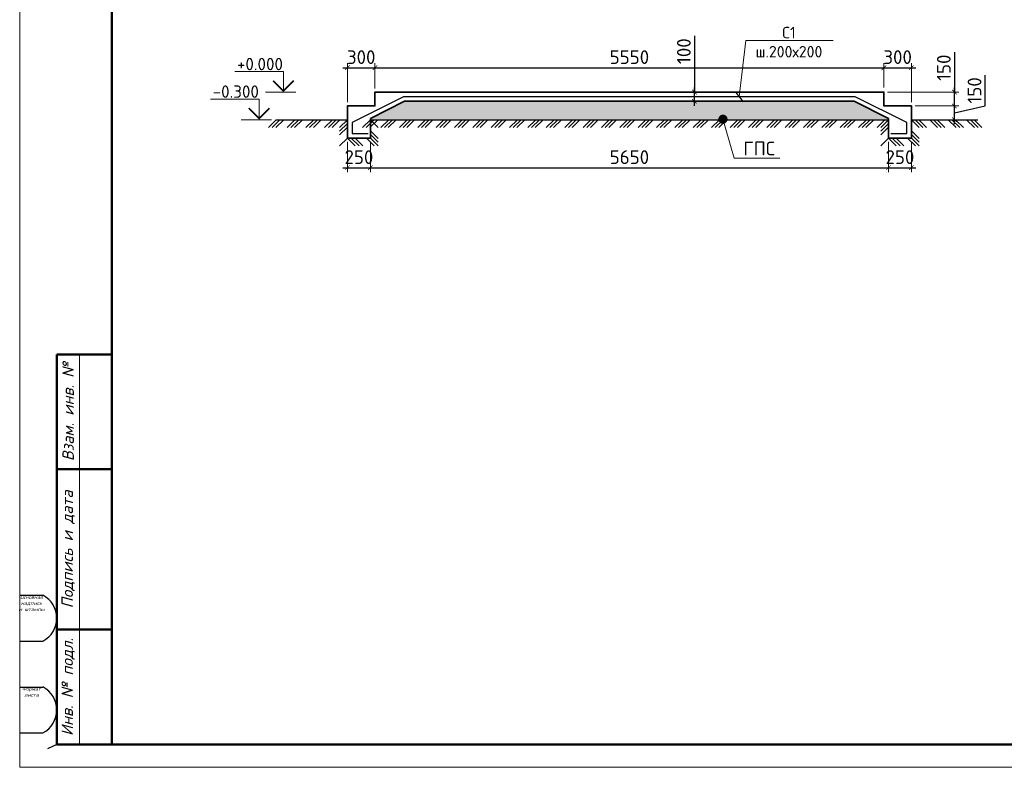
# Model space of a CAD drawing. Header units: millimetres. Extents: x 2842173 to 10151342, y -218675 to 375325.
# Tile 1 of 107: x 2928478 to 2949954, y -218675 to -202381. Entities that reach past the tile are written whole.
import ezdxf
from ezdxf import colors
from ezdxf.entities.mleader import LeaderData, LeaderLine
from ezdxf.math import Vec2, Vec3

# ---------------------------------------------------------------- set-up
doc = ezdxf.new("R2010")
doc.units = ezdxf.units.MM
doc.layers.get('Defpoints').update_dxf_attribs({"color": 255})
doc.layers.add('.', color=7, linetype='Continuous', lineweight=15)
doc.layers.add('0_Текст', color=175, linetype='Continuous', lineweight=20)
doc.layers.add('CS_UNPLOTTED', color=171, linetype='Continuous', plot=False)
doc.layers.add('osi', color=1, linetype='Continuous')
doc.styles.add('ISO_1.0', font='isocpeui.ttf')
doc.styles.add('ГОСТ300', font='isocpeur.ttf')
doc.dimstyles.new('ГОСТ 50', dxfattribs={"dimtxt": 300, "dimasz": 100, "dimexe": 100, "dimexo": 80, "dimgap": 80, "dimtad": 1, "dimdec": 0, "dimlfac": 0.5, "dimtxsty": 'ГОСТ300', "dimblk": 'ARCHTICK', "dimcen": 50, "dimdle": 100, "dimadec": 0, "dimazin": 0, "dimtfac": 1, "dimtdec": 0, "dimtmove": 0, "dimatfit": 3, "dimldrblk": 'ARCHTICK', "dimfxl": 1, "dimlwe": 9, "dimarcsym": 0})

# ---------------------------------------------------------------- blocks, each defined once
blk = doc.blocks.new('*U20')
at = {"lineweight": 9}
for p, q in [((-20, -5), (-20, 292)), ((400, -5), (-20, -5))]:
    blk.add_line(p, q, dxfattribs=at)
at = {"lineweight": 50}
for p, q in [((0, 0), (0, 287)), ((0, 85), (-12, 85)), ((-12, 0), (-12, 85)), ((0, 60), (-12, 60)), ((0, 25), (-12, 25)), ((0, 0), (-12, 0)), ((395, 0), (0, 0))]:
    blk.add_line(p, q, dxfattribs=at)
at = {"lineweight": 20}
blk.add_line((-7, 85), (-7, 0), dxfattribs=at)
at = {"layer": 'CS_UNPLOTTED'}
for p, q in [((-20, 32.5), (-15, 32.5)), ((-20, 22.5), (-15, 22.5)), ((-20, 12.5), (-15, 12.5)), ((-20, 2.5), (-15, 2.5)), ((-12, 0), (-14, -1))]:
    blk.add_line(p, q, dxfattribs=at)
for centre in [(-17.66, 27.5), (-17.66, 7.5)]:
    blk.add_arc(centre, 5.67, 298.0574, 61.9426, dxfattribs=at)
at = {"layer": '0_Текст', "char_height": 2.5, "attachment_point": 5, "rotation": 90, "style": 'ISO_1.0'}
for s, insert, width in [('Взам. инв. №', (-9.5, 72.5), 25), ('Подпись и дата', (-9.5, 42.5), 35), ('Инв. № подл.', (-9.5, 12.5), 25)]:
    blk.add_mtext(s, dxfattribs=dict(at, insert=insert, width=width))
at = {"layer": 'CS_UNPLOTTED', "char_height": 0.8, "width": 5, "attachment_point": 2, "style": 'ISO_1.0'}
for s, insert in [('Основная надпись \\Pи штампы', (-17.5, 32.5)), ('Формат листа', (-17.5, 12.5))]:
    blk.add_mtext(s, dxfattribs=dict(at, insert=insert))
blk = doc.blocks.new('_ArchTick')
at = {"color": 0, "linetype": 'ByBlock', "const_width": 0.15}
blk.add_lwpolyline([(-0.5, -0.5), (0.5, 0.5)], dxfattribs=at)
blk = doc.blocks.new('*D586')
at = {"color": 0, "lineweight": 9, "transparency": 16777216}
for p, q in [((2935627, -205040), (2935627, -205707)), ((2936127, -205040), (2936127, -205707))]:
    blk.add_line(p, q, dxfattribs=at)
at = {"color": 0, "lineweight": -2, "transparency": 16777216}
blk.add_line((2935527, -205607), (2936227, -205607), dxfattribs=at)
at = {"layer": 'Defpoints', "color": 0, "transparency": 16777216}
for p in [(2935627, -204960), (2936127, -204960), (2936127, -205607)]:
    blk.add_point(p, dxfattribs=at)
at = {"color": 0, "lineweight": -2, "transparency": 16777216, "xscale": 100, "yscale": 100, "zscale": 100, "rotation": 180}
blk.add_blockref('_ArchTick', (2935627, -205607), dxfattribs=at)
at = {"color": 0, "lineweight": -2, "transparency": 16777216, "xscale": 100, "yscale": 100, "zscale": 100}
blk.add_blockref('_ArchTick', (2936127, -205607), dxfattribs=at)
at = {"color": 0, "transparency": 16777216, "insert": (2935877, -205377), "char_height": 300, "attachment_point": 5, "style": 'ГОСТ300'}
blk.add_mtext('250', dxfattribs=at)
blk = doc.blocks.new('*D587')
at = {"color": 0, "lineweight": 9, "transparency": 16777216}
for p, q in [((2936127, -205040), (2936127, -205707)), ((2947427, -205040), (2947427, -205707))]:
    blk.add_line(p, q, dxfattribs=at)
at = {"color": 0, "lineweight": -2, "transparency": 16777216}
blk.add_line((2936027, -205607), (2947527, -205607), dxfattribs=at)
at = {"layer": 'Defpoints', "color": 0, "transparency": 16777216}
for p in [(2936127, -204960), (2947427, -204960), (2947427, -205607)]:
    blk.add_point(p, dxfattribs=at)
at = {"color": 0, "lineweight": -2, "transparency": 16777216, "xscale": 100, "yscale": 100, "zscale": 100, "rotation": 180}
blk.add_blockref('_ArchTick', (2936127, -205607), dxfattribs=at)
at = {"color": 0, "lineweight": -2, "transparency": 16777216, "xscale": 100, "yscale": 100, "zscale": 100}
blk.add_blockref('_ArchTick', (2947427, -205607), dxfattribs=at)
at = {"color": 0, "transparency": 16777216, "insert": (2941777, -205377), "char_height": 300, "attachment_point": 5, "style": 'ГОСТ300'}
blk.add_mtext('5650', dxfattribs=at)
blk = doc.blocks.new('*D588')
at = {"color": 0, "lineweight": 9, "transparency": 16777216}
for p, q in [((2947427, -205040), (2947427, -205707)), ((2947927, -205040), (2947927, -205707))]:
    blk.add_line(p, q, dxfattribs=at)
at = {"color": 0, "lineweight": -2, "transparency": 16777216}
blk.add_line((2947327, -205607), (2948027, -205607), dxfattribs=at)
at = {"layer": 'Defpoints', "color": 0, "transparency": 16777216}
for p in [(2947427, -204960), (2947927, -204960), (2947927, -205607)]:
    blk.add_point(p, dxfattribs=at)
at = {"color": 0, "lineweight": -2, "transparency": 16777216, "xscale": 100, "yscale": 100, "zscale": 100, "rotation": 180}
blk.add_blockref('_ArchTick', (2947427, -205607), dxfattribs=at)
at = {"color": 0, "lineweight": -2, "transparency": 16777216, "xscale": 100, "yscale": 100, "zscale": 100}
blk.add_blockref('_ArchTick', (2947927, -205607), dxfattribs=at)
at = {"color": 0, "transparency": 16777216, "insert": (2947677, -205377), "char_height": 300, "attachment_point": 5, "style": 'ГОСТ300'}
blk.add_mtext('250', dxfattribs=at)
blk = doc.blocks.new('*D589')
at = {"color": 0, "lineweight": 9, "transparency": 16777216}
for p, q in [((2935627, -204180), (2935627, -203327)), ((2936227, -203880), (2936227, -203327))]:
    blk.add_line(p, q, dxfattribs=at)
at = {"color": 0, "lineweight": -2, "transparency": 16777216}
blk.add_line((2935527, -203427), (2936327, -203427), dxfattribs=at)
at = {"layer": 'Defpoints', "color": 0, "transparency": 16777216}
for p in [(2936227, -203427), (2936227, -203960), (2935627, -204260)]:
    blk.add_point(p, dxfattribs=at)
at = {"color": 0, "lineweight": -2, "transparency": 16777216, "xscale": 100, "yscale": 100, "zscale": 100, "rotation": 180}
blk.add_blockref('_ArchTick', (2935627, -203427), dxfattribs=at)
at = {"color": 0, "lineweight": -2, "transparency": 16777216, "xscale": 100, "yscale": 100, "zscale": 100}
blk.add_blockref('_ArchTick', (2936227, -203427), dxfattribs=at)
at = {"color": 0, "transparency": 16777216, "insert": (2935927, -203197), "char_height": 300, "attachment_point": 5, "style": 'ГОСТ300'}
blk.add_mtext('300', dxfattribs=at)
blk = doc.blocks.new('*D590')
at = {"color": 0, "lineweight": 9, "transparency": 16777216}
for p, q in [((2936227, -203880), (2936227, -203327)), ((2947327, -203857), (2947327, -203327))]:
    blk.add_line(p, q, dxfattribs=at)
at = {"color": 0, "lineweight": -2, "transparency": 16777216}
blk.add_line((2936127, -203427), (2947427, -203427), dxfattribs=at)
at = {"layer": 'Defpoints', "color": 0, "transparency": 16777216}
for p in [(2947327, -203427), (2936227, -203960), (2947327, -203937)]:
    blk.add_point(p, dxfattribs=at)
at = {"color": 0, "lineweight": -2, "transparency": 16777216, "xscale": 100, "yscale": 100, "zscale": 100, "rotation": 180}
blk.add_blockref('_ArchTick', (2936227, -203427), dxfattribs=at)
at = {"color": 0, "lineweight": -2, "transparency": 16777216, "xscale": 100, "yscale": 100, "zscale": 100}
blk.add_blockref('_ArchTick', (2947327, -203427), dxfattribs=at)
at = {"color": 0, "transparency": 16777216, "insert": (2941777, -203197), "char_height": 300, "attachment_point": 5, "style": 'ГОСТ300'}
blk.add_mtext('5550', dxfattribs=at)
blk = doc.blocks.new('*D591')
at = {"color": 0, "lineweight": 9, "transparency": 16777216}
for p, q in [((2947327, -203857), (2947327, -203327)), ((2947927, -204180), (2947927, -203327))]:
    blk.add_line(p, q, dxfattribs=at)
at = {"color": 0, "lineweight": -2, "transparency": 16777216}
blk.add_line((2947227, -203427), (2948027, -203427), dxfattribs=at)
at = {"layer": 'Defpoints', "color": 0, "transparency": 16777216}
for p in [(2947927, -203427), (2947327, -203937), (2947927, -204260)]:
    blk.add_point(p, dxfattribs=at)
at = {"color": 0, "lineweight": -2, "transparency": 16777216, "xscale": 100, "yscale": 100, "zscale": 100, "rotation": 180}
blk.add_blockref('_ArchTick', (2947327, -203427), dxfattribs=at)
at = {"color": 0, "lineweight": -2, "transparency": 16777216, "xscale": 100, "yscale": 100, "zscale": 100}
blk.add_blockref('_ArchTick', (2947927, -203427), dxfattribs=at)
at = {"color": 0, "transparency": 16777216, "insert": (2947627, -203197), "char_height": 300, "attachment_point": 5, "style": 'ГОСТ300'}
blk.add_mtext('300', dxfattribs=at)
blk = doc.blocks.new('*D592')
at = {"color": 0, "lineweight": -2, "transparency": 16777216}
for p, q in [((2949534, -204257), (2949534, -203587)), ((2948864, -204660), (2948864, -204160)), ((2948864, -204410), (2949534, -204257))]:
    blk.add_line(p, q, dxfattribs=at)
at = {"color": 0, "lineweight": 9, "transparency": 16777216}
for p, q in [((2948007, -204260), (2948964, -204260)), ((2948007, -204560), (2948964, -204560))]:
    blk.add_line(p, q, dxfattribs=at)
at = {"layer": 'Defpoints', "color": 0, "transparency": 16777216}
for p in [(2947927, -204260), (2948864, -204260), (2947927, -204560)]:
    blk.add_point(p, dxfattribs=at)
at = {"color": 0, "lineweight": -2, "transparency": 16777216, "xscale": 100, "yscale": 100, "zscale": 100}
for p, rotation in [((2948864, -204260), 90), ((2948864, -204560), 270)]:
    blk.add_blockref('_ArchTick', p, dxfattribs=dict(at, rotation=rotation))
at = {"color": 0, "transparency": 16777216, "insert": (2949304, -203922), "char_height": 300, "attachment_point": 5, "rotation": 90, "style": 'ГОСТ300'}
blk.add_mtext('150', dxfattribs=at)
blk = doc.blocks.new('*D593')
at = {"color": 0, "lineweight": -2, "transparency": 16777216}
for p, q in [((2948864, -203092), (2948864, -203960)), ((2948864, -204360), (2948864, -203860))]:
    blk.add_line(p, q, dxfattribs=at)
at = {"color": 0, "lineweight": 9, "transparency": 16777216}
for p, q in [((2947407, -203960), (2948964, -203960)), ((2948007, -204260), (2948964, -204260))]:
    blk.add_line(p, q, dxfattribs=at)
at = {"layer": 'Defpoints', "color": 0, "transparency": 16777216}
for p in [(2947327, -203960), (2948864, -203960), (2947927, -204260)]:
    blk.add_point(p, dxfattribs=at)
at = {"color": 0, "lineweight": -2, "transparency": 16777216, "xscale": 100, "yscale": 100, "zscale": 100}
for p, rotation in [((2948864, -203960), 90), ((2948864, -204260), 270)]:
    blk.add_blockref('_ArchTick', p, dxfattribs=dict(at, rotation=rotation))
at = {"color": 0, "transparency": 16777216, "insert": (2948634, -203427), "char_height": 300, "attachment_point": 5, "rotation": 90, "style": 'ГОСТ300'}
blk.add_mtext('150', dxfattribs=at)
blk = doc.blocks.new('*U594')
at = {"color": 0, "lineweight": -2}
for p, q in [((0, 0), (-170, -170)), ((82, 0), (-88, -170)), ((163, 0), (-6, -170)), ((409, 0), (239, -170)), ((490, 0), (321, -170)), ((572, 0), (402, -170)), ((817, 0), (648, -170)), ((899, 0), (729, -170)), ((981, 0), (811, -170)), ((1226, 0), (1056, -170)), ((1308, 0), (1138, -170)), ((1390, 0), (1220, -170))]:
    blk.add_line(p, q, dxfattribs=at)
blk = doc.blocks.new('*U595')
at = {"color": 0, "lineweight": -2}
for p, q in [((0, 0), (-170, -170)), ((0, -80), (-170, -250)), ((0, -160), (-170, -330)), ((0, -400), (-170, -570))]:
    blk.add_line(p, q, dxfattribs=at)
blk = doc.blocks.new('*U596')
at = {"color": 0, "lineweight": -2}
for p, q in [((0, 0), (170, -170)), ((83, 0), (253, -170)), ((167, 0), (336, -170)), ((417, 0), (586, -170)), ((500, 0), (670, -170))]:
    blk.add_line(p, q, dxfattribs=at)
blk = doc.blocks.new('*U597')
at = {"color": 0, "lineweight": -2}
for p, q in [((0, 400), (170, 230)), ((0, 160), (170, -10)), ((0, 80), (170, -90)), ((0, 0), (170, -170))]:
    blk.add_line(p, q, dxfattribs=at)
blk = doc.blocks.new('*U598')
at = {"color": 0, "lineweight": -2}
for p, q in [((0, 0), (-170, -170)), ((80, 0), (-90, -170)), ((160, 0), (-9, -170)), ((401, 0), (231, -170)), ((481, 0), (311, -170)), ((561, 0), (391, -170)), ((801, 0), (632, -170)), ((882, 0), (712, -170)), ((962, 0), (792, -170)), ((1202, 0), (1032, -170)), ((1282, 0), (1113, -170)), ((1362, 0), (1193, -170)), ((1603, 0), (1433, -170)), ((1683, 0), (1513, -170)), ((1763, 0), (1593, -170)), ((2004, 0), (1834, -170)), ((2084, 0), (1914, -170)), ((2164, 0), (1994, -170)), ((2404, 0), (2235, -170)), ((2484, 0), (2315, -170)), ((2565, 0), (2395, -170)), ((2805, 0), (2635, -170)), ((2885, 0), (2716, -170)), ((2965, 0), (2796, -170)), ((3206, 0), (3036, -170)), ((3286, 0), (3116, -170)), ((3366, 0), (3196, -170)), ((3607, 0), (3437, -170)), ((3687, 0), (3517, -170)), ((3767, 0), (3597, -170)), ((4007, 0), (3838, -170)), ((4087, 0), (3918, -170)), ((4168, 0), (3998, -170)), ((4408, 0), (4238, -170)), ((4488, 0), (4318, -170)), ((4568, 0), (4399, -170)), ((4809, 0), (4639, -170)), ((4889, 0), (4719, -170)), ((4969, 0), (4799, -170)), ((5209, 0), (5040, -170)), ((5290, 0), (5120, -170)), ((5370, 0), (5200, -170)), ((5610, 0), (5440, -170)), ((5690, 0), (5521, -170)), ((5770, 0), (5601, -170)), ((6011, 0), (5841, -170)), ((6091, 0), (5921, -170)), ((6171, 0), (6001, -170)), ((6412, 0), (6242, -170)), ((6492, 0), (6322, -170)), ((6572, 0), (6402, -170)), ((6812, 0), (6643, -170)), ((6892, 0), (6723, -170)), ((6973, 0), (6803, -170)), ((7213, 0), (7043, -170)), ((7293, 0), (7123, -170)), ((7373, 0), (7204, -170)), ((7614, 0), (7444, -170)), ((7694, 0), (7524, -170)), ((7774, 0), (7604, -170)), ((8014, 0), (7845, -170)), ((8095, 0), (7925, -170)), ((8175, 0), (8005, -170)), ((8415, 0), (8245, -170)), ((8495, 0), (8326, -170)), ((8575, 0), (8406, -170)), ((8816, 0), (8646, -170)), ((8896, 0), (8726, -170)), ((8976, 0), (8806, -170)), ((9217, 0), (9047, -170)), ((9297, 0), (9127, -170)), ((9377, 0), (9207, -170)), ((9617, 0), (9448, -170)), ((9698, 0), (9528, -170)), ((9778, 0), (9608, -170)), ((10018, 0), (9848, -170)), ((10098, 0), (9929, -170)), ((10178, 0), (10009, -170)), ((10419, 0), (10249, -170)), ((10499, 0), (10329, -170)), ((10579, 0), (10409, -170)), ((10820, 0), (10650, -170)), ((10900, 0), (10730, -170)), ((10980, 0), (10810, -170)), ((11220, 0), (11051, -170)), ((11300, 0), (11131, -170))]:
    blk.add_line(p, q, dxfattribs=at)
blk = doc.blocks.new('*U599')
at = {"color": 0, "lineweight": -2}
for p, q in [((0, 0), (-170, -170)), ((0, -80), (-170, -250)), ((0, -160), (-170, -330)), ((0, -400), (-170, -570))]:
    blk.add_line(p, q, dxfattribs=at)
blk = doc.blocks.new('*U600')
at = {"color": 0, "lineweight": -2}
for p, q in [((0, 0), (170, -170)), ((83, 0), (253, -170)), ((167, 0), (336, -170)), ((417, 0), (586, -170)), ((500, 0), (670, -170))]:
    blk.add_line(p, q, dxfattribs=at)
blk = doc.blocks.new('*U601')
at = {"color": 0, "lineweight": -2}
for p, q in [((0, 400), (170, 230)), ((0, 160), (170, -10)), ((0, 80), (170, -90)), ((0, 0), (170, -170))]:
    blk.add_line(p, q, dxfattribs=at)
blk = doc.blocks.new('*U602')
at = {"color": 0, "lineweight": -2}
for p, q in [((0, 0), (170, -170)), ((80, 0), (250, -170)), ((161, 0), (330, -170)), ((402, 0), (572, -170)), ((482, 0), (652, -170)), ((563, 0), (732, -170)), ((804, 0), (973, -170)), ((884, 0), (1054, -170)), ((964, 0), (1134, -170)), ((1205, 0), (1375, -170)), ((1286, 0), (1456, -170)), ((1366, 0), (1536, -170))]:
    blk.add_line(p, q, dxfattribs=at)
blk = doc.blocks.new('_Dot')
at = {"color": 0, "linetype": 'ByBlock', "lineweight": -2}
blk.add_line((-0.5, 0), (-1, 0), dxfattribs=at)
at = {"color": 0, "linetype": 'ByBlock', "const_width": 0.5}
blk.add_lwpolyline([(-0.25, 0, 1), (0.25, 0, 1)], format="xyb", close=True, dxfattribs=at)
blk = doc.blocks.new('*D603')
at = {"color": 0, "lineweight": -2, "transparency": 16777216}
for p, q in [((2943194, -202732), (2943194, -203960)), ((2943194, -204260), (2943194, -203860))]:
    blk.add_line(p, q, dxfattribs=at)
at = {"color": 0, "lineweight": 9, "transparency": 16777216}
for p, q in [((2943254, -203960), (2943094, -203960)), ((2943254, -204160), (2943094, -204160))]:
    blk.add_line(p, q, dxfattribs=at)
at = {"layer": 'Defpoints', "color": 0, "transparency": 16777216}
for p in [(2943194, -203960), (2943334, -203960), (2943334, -204160)]:
    blk.add_point(p, dxfattribs=at)
at = {"color": 0, "lineweight": -2, "transparency": 16777216, "xscale": 100, "yscale": 100, "zscale": 100}
for p, rotation in [((2943194, -203960), 90), ((2943194, -204160), 270)]:
    blk.add_blockref('_ArchTick', p, dxfattribs=dict(at, rotation=rotation))
at = {"color": 0, "transparency": 16777216, "insert": (2942964, -203067), "char_height": 300, "attachment_point": 5, "rotation": 90, "style": 'ГОСТ300'}
blk.add_mtext('100', dxfattribs=at)

msp = doc.modelspace()

# ---------------------------------------------------------------- hatches: boundary and pattern name
at = {"layer": '.', "linetype": 'ByBlock', "lineweight": 9}
h = msp.add_hatch(dxfattribs=at)
h.set_pattern_fill('GRAVEL', color=0, scale=20)
h.set_pattern_definition([(228.0128, (2936492.344, -204052), (-4064, -4572), [68.344, -6766.097]), (184.96974, (2936446.624, -204102.8), (6095.999998, 508.00003), [117.281, -11610.81]), (132.51045, (2936329.784, -204112.96), (5080, -5588), [82.696, -8186.945]), (267.2737, (2936131.664, -204239.96), (508, 10160), [106.801, -10573.287]), (292.83365, (2936126.584, -204346.64), (-2540, 6096), [104.727, -10367.962]), (357.2737, (2936167.224, -204443.16), (-10160, 508), [106.801, -10573.287]), (37.69424, (2936273.904, -204448.24), (-6604, -5080), [141.239, -13982.623]), (72.25533, (2936385.664, -204361.88), (3556, 11176), [133.344, -13201.051]), (121.42957, (2936426.304, -204234.88), (-4064, 6604), [107.163, -10609.109]), (175.23636, (2936370.424, -204143.44), (5588, -508), [122.343, -5994.787]), (222.39744, (2936248.504, -204133.28), (-6096, -5588), [158.216, -15663.3545]), (138.8141, (2936634.584, -204245.04), (-3556, 3048), [54.001, -5346.113]), (171.46923, (2936593.944, -204209.48), (6604, -1016), [102.736, -10170.928]), (225, (2936492.34, -204194.24), (-7e-14, -508), [71.842, -646.579]), (203.1986, (2936456.784, -204133.28), (2540, 1016), [38.688, -3830.124]), (291.8014, (2936421.22, -204148.52), (-508, 1524), [54.713, -2680.95]), (30.9638, (2936441.54, -204199.32), (1524, 1016), [88.864, -2873.26]), (161.565, (2936517.74, -204153.6), (1016, -508), [64.257, -1542.18]), (16.38954, (2936126.584, -204148.52), (5080, 1524), [90.018, -8911.765]), (70.34618, (2936212.944, -204123.12), (-2032, -5588), [75.52, -7476.443]), (293.1986, (2936517.744, -204052), (-1016, 2540), [77.376, -3791.437]), (343.61046, (2936548.224, -204123.12), (-5080, 1524), [90.018, -8911.765]), (339.44395, (2936126.584, -204463.48), (-2540, 1016), [86.807, -4253.547]), (294.77514, (2936207.864, -204493.96), (-2540, 5588), [72.734, -7200.719]), (66.8014, (2936522.824, -204560), (1016, 2540), [77.376, -3791.437]), (17.35402, (2936553.304, -204488.88), (-6604, -2032), [85.157, -8430.475]), (69.44395, (2936273.904, -204560), (-1016, -2540), [43.404, -4296.95]), (101.3099, (2936492.34, -204560), (-508, 2032), [25.903, -2564.399]), (165.9638, (2936487.26, -204534.6), (1524, -508), [104.727, -1989.81]), (186.009, (2936385.664, -204509.2), (5080, 508), [97.053, -9608.273]), (303.69, (2936441.54, -204245.04), (-508, 1016), [73.265, -1758.355]), (353.15723, (2936482.184, -204306), (8636, -1016), [127.911, -12663.202]), (60.9454, (2936609.184, -204321.24), (-2032, -3556), [52.302, -5177.878]), (90, (2936634.6, -204275.5), (-508, 508), [30.48, -477.52]), (120.25644, (2936375.504, -204493.96), (2032, -3556), [70.573, -6986.788]), (48.0128, (2936339.944, -204433), (4064, 4572), [136.689, -6697.752]), (0, (2936431.4, -204331.4), (508, 508), [132.08, -375.92]), (325.30485, (2936563.464, -204331.4), (5080, -3556), [80.322, -7951.863]), (254.0546, (2936629.504, -204377.12), (-508, -2032), [73.966, -3624.33]), (207.64598, (2936609.184, -204448.24), (-9652, -5080), [120.429, -11922.493]), (175.42608, (2936502.504, -204504.12), (-6604, 508), [127.406, -12613.169])])
h.paths.add_polyline_path([(2946679.771, -204160), (2936873.798, -204160), (2936126.584, -204533.607), (2936126.584, -204560), (2947426.985, -204560), (2947426.985, -204533.607)])

# ---------------------------------------------------------------- linework, layer by layer
at = {"color": 0, "linetype": 'ByBlock', "lineweight": 9}
for p, q in [((2934499.808, -203960), (2933840.718, -203960)), ((2933970.113, -204560), (2933311.024, -204560))]:
    msp.add_line(p, q, dxfattribs=at)
at = {"lineweight": 35}
for p, q in [((2936126.584, -204533.607), (2936873.798, -204160)), ((2936873.798, -204160), (2946679.771, -204160)), ((2947426.985, -204533.607), (2946679.771, -204160)), ((2935626.584, -204560), (2935626.584, -204960)), ((2936126.584, -204960), (2936126.584, -204533.607)), ((2947426.985, -204960), (2947426.985, -204533.607)), ((2947926.985, -204560), (2947926.985, -204960)), ((2935626.584, -204960), (2936126.584, -204960)), ((2947926.985, -204960), (2947426.985, -204960))]:
    msp.add_line(p, q, dxfattribs=at)
at = {"lineweight": 30}
for p, q in [((2934073.509, -204560), (2935626.584, -204560)), ((2936126.584, -204560), (2947426.985, -204560)), ((2947926.985, -204560), (2949373.509, -204560))]:
    msp.add_line(p, q, dxfattribs=at)
at = {"color": 0, "linetype": 'ByBlock', "lineweight": 9}
for points in [[(2934229.808, -203960), (2934229.808, -203510), (2933171.452, -203510)], [(2933700.113, -204560), (2933700.113, -204110), (2932641.758, -204110)]]:
    msp.add_lwpolyline(points, dxfattribs=at)
for points in [[(2934454.808, -203709.548, 36, 36, 0), (2934229.808, -203934.548, 36, 36, 0), (2934004.808, -203709.548, 36, 36, 0)], [(2933925.113, -204309.548, 36, 36, 0), (2933700.113, -204534.548, 36, 36, 0), (2933475.113, -204309.548, 36, 36, 0)]]:
    msp.add_lwpolyline(points, format="xyseb", dxfattribs=at)
at = {"lineweight": 35}
msp.add_lwpolyline([(2935626.584, -204560), (2935626.584, -204260), (2936226.584, -204260), (2936226.584, -203960), (2947326.985, -203960), (2947326.985, -204260), (2947926.985, -204260), (2947926.985, -204560)], dxfattribs=at)
at = {"color": 1, "lineweight": 30}
msp.add_lwpolyline([(2947476.985, -204860), (2947826.985, -204860), (2947826.985, -204621.803), (2946703.378, -204060), (2936850.191, -204060), (2935726.584, -204621.803), (2935726.584, -204860), (2936076.584, -204860)], dxfattribs=at)

# ---------------------------------------------------------------- block references
at = {"color": 0, "ltscale": 30, "xscale": 100, "yscale": 100, "zscale": 100}
msp.add_blockref('*U20', (2930484.712, -218175.181), dxfattribs=at)
for name, p in [('*U594', (2934073.509, -204560)), ('*U595', (2935626.584, -204560)), ('*U598', (2936126.584, -204560)), ('*U597', (2936126.584, -204960)), ('*U599', (2947426.985, -204560)), ('*U601', (2947926.985, -204960)), ('*U602', (2947926.985, -204560)), ('*U596', (2935626.584, -204960)), ('*U600', (2947426.985, -204960))]:
    msp.add_blockref(name, p)

# ---------------------------------------------------------------- texts
at = {"color": 0, "linetype": 'ByBlock', "lineweight": 9, "style": 'ГОСТ300'}
for s, p in [('+0.000', (2933217.111, -203482.946)), ('-0.300', (2932687.417, -204082.946))]:
    msp.add_text(s, height=270, dxfattribs=at).set_placement(p)

# ---------------------------------------------------------------- dimensions: what is measured, and where the dimension line sits
for base, p1, p2, picture, middle in [((2943193.509, -203960), (2943333.509, -204160), (2943333.509, -203960), '*D603', (2943193.509, -203067.012)), ((2948863.509, -203960), (2947926.985, -204260), (2947326.985, -203960), '*D593', (2948863.509, -203427.012)), ((2948863.509, -204260), (2947926.985, -204560), (2947926.985, -204260), '*D592', (2949533.509, -204177.012))]:
    dim = msp.add_linear_dim(base=base, p1=p1, p2=p2, angle=90, dimstyle='ГОСТ 50', override={"dimtmove": 1})
    dim.commit()
    dim.dimension.update_dxf_attribs({"geometry": picture, "text_midpoint": middle, "dimtype": 160})
for base, p1, p2, picture, middle in [((2936226.584, -203427.012), (2935626.584, -204260), (2936226.584, -203960), '*D589', (2935926.584, -203427.012)), ((2936126.584, -205607.012), (2935626.584, -204960), (2936126.584, -204960), '*D586', (2935876.584, -205607.012))]:
    dim = msp.add_linear_dim(base=base, p1=p1, p2=p2, dimstyle='ГОСТ 50')
    dim.commit()
    dim.dimension.update_dxf_attribs({"geometry": picture, "text_midpoint": middle, "dimtype": 160})
for base, p1, p2, picture, middle in [((2947326.985, -203427.012), (2936226.584, -203960), (2947326.985, -203937.012), '*D590', (2941776.784, -203197.012)), ((2947426.985, -205607.012), (2936126.584, -204960), (2947426.985, -204960), '*D587', (2941776.784, -205377.012))]:
    dim = msp.add_linear_dim(base=base, p1=p1, p2=p2, dimstyle='ГОСТ 50', override={"dimtmove": 1})
    dim.commit()
    dim.dimension.update_dxf_attribs({"geometry": picture, "text_midpoint": middle})
for base, p1, p2, picture, middle in [((2947926.985, -203427.012), (2947326.985, -203937.012), (2947926.985, -204260), '*D591', (2947626.985, -203427.012)), ((2947926.985, -205607.012), (2947426.985, -204960), (2947926.985, -204960), '*D588', (2947676.985, -205607.012))]:
    dim = msp.add_linear_dim(base=base, p1=p1, p2=p2, dimstyle='ГОСТ 50', override={"dimtmove": 1})
    dim.commit()
    dim.dimension.update_dxf_attribs({"geometry": picture, "text_midpoint": middle, "dimtype": 160})

# ---------------------------------------------------------------- leaders
at = {"color": 0, "linetype": 'ByBlock', "lineweight": 9, "ltscale": 500}
ml = msp.add_multileader_mtext('Standard', dxfattribs=at)
ml.set_content('С1\\Pш.200х200', style='ГОСТ300')
ml.set_leader_properties(lineweight=0)
ml.set_arrow_properties(name='ARCHTICK')
ml.build(insert=Vec2(0, 0))
ml.multileader.update_dxf_attribs({"text_left_attachment_type": 6, "text_right_attachment_type": 6, "dogleg_length": 200, "arrow_head_size": 200})
ctx = ml.context
ctx.base_point, ctx.char_height, ctx.arrow_head_size, ctx.plane_origin = Vec3(2944517.351, -202837.012), 250, 200, Vec3(2941871.437, -202562.853)
ctx.left_attachment, ctx.right_attachment, ctx.text_align_type = 6, 6, 1
notes = []
notes.append((ctx, [(1, (1, 1, 0), (2944317.351, -202837.012), (1, 0), 200, [(1, [(2944173.509, -204060)], 0, [])])]))
ctx.mtext.insert, ctx.mtext.alignment, ctx.mtext.flow_direction = Vec3(2945256.851, -202537.012), 2, 5
at = {"layer": 'osi', "color": 0, "linetype": 'ByBlock', "lineweight": 9}
ml = msp.add_multileader_mtext('Standard', dxfattribs=at)
ml.set_content('ГПС', style='ГОСТ300')
ml.set_leader_properties(lineweight=0)
ml.set_arrow_properties(name='DOT')
ml.build(insert=Vec2(0, 0))
ml.multileader.update_dxf_attribs({"text_left_attachment_type": 6, "text_right_attachment_type": 6, "dogleg_length": 200, "arrow_head_size": 200})
ctx = ml.context
ctx.base_point, ctx.char_height, ctx.arrow_head_size, ctx.plane_origin = Vec3(2944260.542, -205397.012), 300, 200, Vec3(2944060.542, -204089.726)
ctx.left_attachment, ctx.right_attachment = 6, 6
notes.append((ctx, [(0, (1, 1, 0), (2944060.542, -205397.012), (1, 0), 200, [(0, [(2943816.859, -204549.654)], 0, [])])]))
ctx.mtext.insert, ctx.mtext.width, ctx.mtext.flow_direction = Vec3(2944262.542, -205037.012), 891.16916, 5
for ctx, leaders in notes:
    for number, flags, end, landing, length, lines in leaders:
        leader = LeaderData()
        leader.index, (leader.has_last_leader_line, leader.has_dogleg_vector, leader.attachment_direction) = number, flags
        leader.last_leader_point, leader.dogleg_vector, leader.dogleg_length = Vec3(end), Vec3(landing), length
        for number, points, colour, breaks in lines:
            line = LeaderLine()
            line.index, line.vertices, line.color, line.breaks = number, Vec3.list(points), colors.encode_raw_color(colour), breaks
            leader.lines.append(line)
        ctx.leaders.append(leader)

doc.saveas('drawing.dxf')
